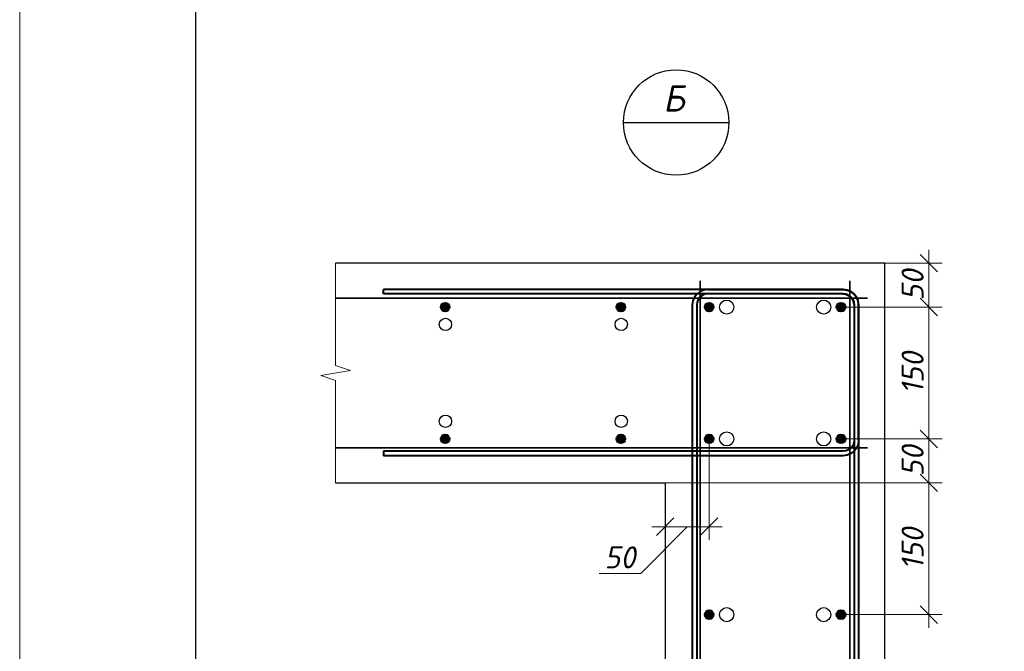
# Model space of a CAD drawing. Header units: millimetres. Extents: x 349531 to 1063351, y -131924 to 96186.
# Tile 7 of 230: x 433982 to 445184, y -64577 to -57389. Entities that reach past the tile are written whole.
import ezdxf
from ezdxf.enums import TextEntityAlignment as Align

# ---------------------------------------------------------------- set-up
doc = ezdxf.new("R2010")
doc.units = ezdxf.units.MM
doc.linetypes.add('ACAD_ISO02W100', pattern=[15, 12, -3])
for name, color, linetype, lineweight in [('0.35 ___', 243, 'Continuous', 35), ('0.4 ___', 121, 'Continuous', 40), ('Арм_хомуты', 133, 'Continuous', 18), ('Арматура', 152, 'Continuous', 40), ('Выноски', 20, 'Continuous', 20), ('РАЗМЕРЫ', 1, 'Continuous', 9), ('Текст', 7, 'Continuous', 25), ('ТОНКИЕ', 7, 'Continuous', 9)]:
    doc.layers.add(name, color=color, linetype=linetype, lineweight=lineweight)
doc.layers.add('пунктир', color=4, linetype='ACAD_ISO02W100')
doc.layers.add('ТОЛСТЫЕ_ОСНОВНЫЕ', color=6, linetype='Continuous')
doc.styles.add('GOST 2.304', font='CS_Gost2304.shx')
doc.styles.add('ГОСТ 2.304', font='GOST_Common.ttf')
doc.styles.add('Украинский', font='isocpeur.ttf', dxfattribs={"oblique": 12})
doc.dimstyles.new('10', dxfattribs={"dimscale": 0, "dimtxt": 250, "dimasz": 200, "dimexe": 150, "dimexo": 0, "dimgap": 60, "dimtad": 1, "dimdec": 0, "dimlfac": 0.1, "dimrnd": 1, "dimzin": 0, "dimdsep": 46, "dimtxsty": 'ГОСТ 2.304', "dimblk": 'OBLIQUE', "dimcen": 0.09, "dimdle": 150, "dimadec": 0, "dimazin": 0, "dimtfac": 1, "dimtdec": 0, "dimtmove": 1, "dimatfit": 2, "dimfxl": 1, "dimtzin": 0, "dimlwd": 0, "dimlwe": 0, "dimarcsym": 0})

# ---------------------------------------------------------------- blocks, each defined once
blk = doc.blocks.new('_Oblique')
at = {"layer": 'пунктир', "color": 0, "lineweight": -2}
blk.add_line((-0.5, -0.5), (0.5, 0.5), dxfattribs=at)
blk = doc.blocks.new('*D1050')
at = {"layer": 'DEFPOINTS', "color": 0, "transparency": 16777216}
for p in [(443376, -60660), (443376, -62160), (444326, -62160)]:
    blk.add_point(p, dxfattribs=at)
at = {"layer": 'РАЗМЕРЫ', "color": 0, "lineweight": 0, "transparency": 16777216}
for p, q in [((444326, -60510), (444326, -62310)), ((443376, -60660), (444476, -60660)), ((443376, -62160), (444476, -62160))]:
    blk.add_line(p, q, dxfattribs=at)
at = {"layer": 'РАЗМЕРЫ', "color": 0, "lineweight": 0, "transparency": 16777216, "xscale": 200, "yscale": 200, "zscale": 200}
for p, rotation in [((444326, -60660), 90), ((444326, -62160), 270)]:
    blk.add_blockref('_Oblique', p, dxfattribs=dict(at, rotation=rotation))
at = {"layer": 'РАЗМЕРЫ', "color": 0, "transparency": 16777216, "insert": (444141, -61410), "char_height": 250, "attachment_point": 5, "rotation": 90, "style": 'Украинский'}
blk.add_mtext('150', dxfattribs=at)
blk = doc.blocks.new('*D1051')
at = {"layer": 'DEFPOINTS', "color": 0, "transparency": 16777216}
for p in [(443826, -60160), (444326, -60160), (443376, -60660)]:
    blk.add_point(p, dxfattribs=at)
at = {"layer": 'РАЗМЕРЫ', "color": 0, "lineweight": 0, "transparency": 16777216}
for p, q in [((444326, -60810), (444326, -60010)), ((443826, -60160), (444476, -60160)), ((443376, -60660), (444476, -60660))]:
    blk.add_line(p, q, dxfattribs=at)
at = {"layer": 'РАЗМЕРЫ', "color": 0, "lineweight": 0, "transparency": 16777216, "xscale": 200, "yscale": 200, "zscale": 200}
for p, rotation in [((444326, -60160), 90), ((444326, -60660), 270)]:
    blk.add_blockref('_Oblique', p, dxfattribs=dict(at, rotation=rotation))
at = {"layer": 'РАЗМЕРЫ', "color": 0, "transparency": 16777216, "insert": (444141, -60410), "char_height": 250, "attachment_point": 5, "rotation": 90, "style": 'Украинский'}
blk.add_mtext('50', dxfattribs=at)
blk = doc.blocks.new('*D1052')
at = {"layer": 'DEFPOINTS', "color": 0, "transparency": 16777216}
for p in [(443376, -62160), (441326, -62660), (444326, -62660)]:
    blk.add_point(p, dxfattribs=at)
at = {"layer": 'РАЗМЕРЫ', "color": 0, "lineweight": 0, "transparency": 16777216}
for p, q in [((444326, -62010), (444326, -62810)), ((443376, -62160), (444476, -62160)), ((441326, -62660), (444476, -62660))]:
    blk.add_line(p, q, dxfattribs=at)
at = {"layer": 'РАЗМЕРЫ', "color": 0, "lineweight": 0, "transparency": 16777216, "xscale": 200, "yscale": 200, "zscale": 200}
for p, rotation in [((444326, -62160), 90), ((444326, -62660), 270)]:
    blk.add_blockref('_Oblique', p, dxfattribs=dict(at, rotation=rotation))
at = {"layer": 'РАЗМЕРЫ', "color": 0, "transparency": 16777216, "insert": (444141, -62410), "char_height": 250, "attachment_point": 5, "rotation": 90, "style": 'Украинский'}
blk.add_mtext('50', dxfattribs=at)
blk = doc.blocks.new('*D1053')
at = {"layer": 'DEFPOINTS', "color": 0, "transparency": 16777216}
for p in [(441326, -62660), (443376, -64160), (444326, -64160)]:
    blk.add_point(p, dxfattribs=at)
at = {"layer": 'РАЗМЕРЫ', "color": 0, "lineweight": 0, "transparency": 16777216}
for p, q in [((444326, -62510), (444326, -64310)), ((441326, -62660), (444476, -62660)), ((443376, -64160), (444476, -64160))]:
    blk.add_line(p, q, dxfattribs=at)
at = {"layer": 'РАЗМЕРЫ', "color": 0, "lineweight": 0, "transparency": 16777216, "xscale": 200, "yscale": 200, "zscale": 200}
for p, rotation in [((444326, -62660), 90), ((444326, -64160), 270)]:
    blk.add_blockref('_Oblique', p, dxfattribs=dict(at, rotation=rotation))
at = {"layer": 'РАЗМЕРЫ', "color": 0, "transparency": 16777216, "insert": (444141, -63410), "char_height": 250, "attachment_point": 5, "rotation": 90, "style": 'Украинский'}
blk.add_mtext('150', dxfattribs=at)
blk = doc.blocks.new('*D1058')
at = {"layer": 'DEFPOINTS', "color": 0, "transparency": 16777216}
for p in [(441826, -62210), (441326, -63160), (441326, -63160)]:
    blk.add_point(p, dxfattribs=at)
at = {"layer": 'РАЗМЕРЫ', "color": 0, "lineweight": 0, "transparency": 16777216}
for p, q in [((441826, -62210), (441826, -63310)), ((441326, -63160), (441326, -63010)), ((441576, -63160), (441048, -63693)), ((441976, -63160), (441176, -63160)), ((441048, -63693), (440575, -63693))]:
    blk.add_line(p, q, dxfattribs=at)
at = {"layer": 'РАЗМЕРЫ', "color": 0, "lineweight": 0, "transparency": 16777216, "xscale": 200, "yscale": 200, "zscale": 200, "rotation": 180}
blk.add_blockref('_Oblique', (441326, -63160), dxfattribs=at)
at = {"layer": 'РАЗМЕРЫ', "color": 0, "lineweight": 0, "transparency": 16777216, "xscale": 200, "yscale": 200, "zscale": 200}
blk.add_blockref('_Oblique', (441826, -63160), dxfattribs=at)
at = {"layer": 'РАЗМЕРЫ', "color": 0, "transparency": 16777216, "insert": (440812, -63508), "char_height": 250, "attachment_point": 5, "style": 'Украинский', "bg_fill": 3, "box_fill_scale": 1.1, "bg_fill_color": 256, "bg_fill_true_color": 13158600, "bg_fill_transparency": 0}
blk.add_mtext('50', dxfattribs=at)
blk = doc.blocks.new('*U478')
at = {"color": 0, "linetype": 'ByBlock', "lineweight": -2}
for p, q in [((-189.1, 25), (-189.1, 1070.7)), ((-179.1, 1070.7), (-189.1, 1070.7)), ((-179.1, 25), (-179.1, 1070.7)), ((179.1, 25), (179.1, 1070.7)), ((179.1, 1070.7), (189.1, 1070.7)), ((189.1, 25), (189.1, 1070.7)), ((-187.9, 15.9), (-189.1, 25)), ((-178.3, 18.5), (-179.1, 25)), ((178.3, 18.5), (179.1, 25)), ((187.9, 15.9), (189.1, 25)), ((-184.4, 7.5), (-187.9, 15.9)), ((-178.9, 0.3), (-184.4, 7.5)), ((-171.6, -5.3), (-178.9, 0.3)), ((-175.8, 12.5), (-178.3, 18.5)), ((-171.8, 7.3), (-175.8, 12.5)), ((-166.6, 3.3), (-171.8, 7.3)), ((-160.6, 0.9), (-166.6, 3.3)), ((-154.1, 0), (-160.6, 0.9)), ((-154.1, 0), (154.1, 0)), ((154.1, 0), (160.6, 0.9)), ((160.6, 0.9), (166.6, 3.3)), ((166.6, 3.3), (171.8, 7.3)), ((171.6, -5.3), (178.9, 0.3)), ((171.8, 7.3), (175.8, 12.5)), ((175.8, 12.5), (178.3, 18.5)), ((178.9, 0.3), (184.4, 7.5)), ((184.4, 7.5), (187.9, 15.9)), ((-163.2, -8.8), (-171.6, -5.3)), ((-154.1, -10), (-163.2, -8.8)), ((154.1, -10), (-154.1, -10)), ((154.1, -10), (163.2, -8.8)), ((163.2, -8.8), (171.6, -5.3))]:
    blk.add_line(p, q, dxfattribs=at)
at = {"style": 'GOST 2.304', "oblique": 15, "flags": 9}
for tag, p in [('ПОЗИЦИЯ', (904.1, -185)), ('ДИАМЕТР', (904.5, -189.3)), ('КЛАСС', (904.7, -193.8)), ('ДЛИНА', (905.2, -198.5)), ('МАССА', (905.5, -203.9))]:
    blk.add_attdef(tag, p, '', height=2.5, dxfattribs=at)
blk = doc.blocks.new('*U1378')
at = {"layer": 'ТОЛСТЫЕ_ОСНОВНЫЕ', "color": 6}
blk.add_lwpolyline([(20, 5), (836, 5), (836, 589), (20, 589)], close=True, dxfattribs=at)
at = {"layer": 'ТОНКИЕ'}
blk.add_lwpolyline([(0, 0), (841, 0), (841, 594), (0, 594)], close=True, dxfattribs=at)

msp = doc.modelspace()

# ---------------------------------------------------------------- hatches: boundary and pattern name
at = {"layer": 'Арматура'}
h = msp.add_hatch(color=256, dxfattribs=at)
edge = h.paths.add_edge_path()
edge.add_arc((438822.6, -60659.9), 50, 0, 360)
h = msp.add_hatch(color=256, dxfattribs=at)
edge = h.paths.add_edge_path()
edge.add_arc((440822.6, -60659.9), 50, 0, 360)
h = msp.add_hatch(color=256, dxfattribs=at)
edge = h.paths.add_edge_path()
edge.add_arc((441826, -60659.9), 50, 0, 360)
h = msp.add_hatch(color=256, dxfattribs=at)
edge = h.paths.add_edge_path()
edge.add_arc((443326, -60659.9), 50, 0, 360)
h = msp.add_hatch(color=256, dxfattribs=at)
edge = h.paths.add_edge_path()
edge.add_arc((438822.6, -62160), 50, 0, 360)
h = msp.add_hatch(color=256, dxfattribs=at)
edge = h.paths.add_edge_path()
edge.add_arc((440822.6, -62160), 50, 0, 360)
h = msp.add_hatch(color=256, dxfattribs=at)
edge = h.paths.add_edge_path()
edge.add_arc((441826, -62160), 50, 0, 360)
h = msp.add_hatch(color=256, dxfattribs=at)
edge = h.paths.add_edge_path()
edge.add_arc((443326, -62160), 50, 0, 360)
h = msp.add_hatch(color=256, dxfattribs=at)
edge = h.paths.add_edge_path()
edge.add_arc((441826, -64159.9), 50, 0, 360)
h = msp.add_hatch(color=256, dxfattribs=at)
edge = h.paths.add_edge_path()
edge.add_arc((443326, -64159.9), 50, 0, 360)

# ---------------------------------------------------------------- linework, layer by layer
at = {"layer": '0.35 ___', "ltscale": 100}
for p, q in [((443426, -66409.9), (443426, -60359.3)), ((437576, -60559.9), (443626.6, -60559.9))]:
    msp.add_line(p, q, dxfattribs=at)
at = {"layer": '0.4 ___', "lineweight": 25, "ltscale": 0.1}
for p, q in [((443826, -60159.9), (437576, -60159.9)), ((443826, -66409.9), (443826, -60159.9)), ((437576, -62659.9), (441326, -62659.9)), ((441326, -62659.9), (441326, -66409.9))]:
    msp.add_line(p, q, dxfattribs=at)
at = {"layer": 'Арматура'}
for centre in [(438822.6, -60659.9), (440822.6, -60659.9), (441826, -60659.9), (443326, -60659.9), (438822.6, -62160), (440822.6, -62160), (441826, -62160), (443326, -62160), (441826, -64159.9), (443326, -64159.9)]:
    msp.add_circle(centre, 50, dxfattribs=at)
at = {"layer": 'Выноски', "lineweight": 30}
msp.add_line((440851, -58559.9), (442051, -58559.9), dxfattribs=at)
msp.add_circle((441451, -58559.9), 600, dxfattribs=at)
at = {"layer": 'РАЗМЕРЫ'}
msp.add_lwpolyline([(437576.1, -60159.9), (437576, -61325.6), (437744.8, -61381.8), (437407.3, -61438.1), (437576, -61494.3), (437576, -62659.9)], dxfattribs=at)
at = {"layer": 'РАЗМЕРЫ', "color": 8, "linetype": 'Continuous', "lineweight": 30}
for centre, radius in [((442026, -60659.9), 80), ((443129.5, -60659.9), 80), ((438826, -60856.4, -3600), 70), ((440826, -60856.4, -3600), 70), ((438826, -61959.9, -3600), 70), ((440826, -61959.9, -3600), 70), ((443129.5, -62159.9), 80), ((442026, -64159.9), 80), ((443129.5, -64159.9), 80)]:
    msp.add_circle(centre, radius, dxfattribs=at)

# ---------------------------------------------------------------- texts
at = {"layer": 'Текст', "style": 'Украинский', "oblique": 12}
msp.add_text('Б', height=300, dxfattribs=at).set_placement((441426, -58284.9), align=Align.MIDDLE)

# ---------------------------------------------------------------- dimensions: what is measured, and where the dimension line sits
at = {"layer": 'РАЗМЕРЫ'}
for base, p1, p2, angle, picture, middle in [((444326, -60159.9), (443376, -60659.9), (443826, -60159.9), 90, '*D1051', (444326, -60409.9)), ((444326, -62660), (443376, -62160), (441326, -62660), 270, '*D1052', (444326, -62410))]:
    dim = msp.add_linear_dim(base=base, p1=p1, p2=p2, angle=angle, dimstyle='10', override={"dimscale": 1, "dimtxsty": 'Украинский'}, dxfattribs=at)
    dim.commit()
    dim.dimension.update_dxf_attribs({"geometry": picture, "text_midpoint": middle, "dimtype": 160})
for base, p1, p2, angle, picture, middle in [((444326, -62160), (443376, -60659.9), (443376, -62160), 90, '*D1050', (444141, -61409.9)), ((444326, -64159.9), (441326, -62660), (443376, -64159.9), 270, '*D1053', (444141, -63409.9))]:
    dim = msp.add_linear_dim(base=base, p1=p1, p2=p2, angle=angle, dimstyle='10', override={"dimscale": 1, "dimtxsty": 'Украинский'}, dxfattribs=at)
    dim.commit()
    dim.dimension.update_dxf_attribs({"geometry": picture, "text_midpoint": middle})

# ---------------------------------------------------------------- next in the draw order: dimensions: what is measured, and where the dimension line sits
dim = msp.add_linear_dim(base=(441326, -63160), p1=(441826, -62210), p2=(441326, -63160), dimstyle='10', override={"dimscale": 1, "dimtxsty": 'Украинский', "dimtfill": 1}, dxfattribs=at)
dim.commit()
dim.dimension.update_dxf_attribs({"geometry": '*D1058', "text_midpoint": (440988.4, -63693.2), "dimtype": 160})

# ---------------------------------------------------------------- next in the draw order: linework, layer by layer
at = {"layer": '0.35 ___', "ltscale": 100}
for p, q in [((441726, -66409.9), (441726, -60359.3)), ((437576, -62259.9), (443626.6, -62259.9))]:
    msp.add_line(p, q, dxfattribs=at)
at = {"layer": 'РАЗМЕРЫ', "color": 8, "linetype": 'Continuous', "lineweight": 30}
msp.add_circle((442026, -62159.9), 80, dxfattribs=at)

# ---------------------------------------------------------------- next in the draw order: block references
at = {"xscale": 100, "yscale": 100, "zscale": 100}
msp.add_blockref('*U1378', (433982.1, -77177.1, 3100), dxfattribs=at)
at = {"layer": 'Арм_хомуты', "lineweight": 40, "yscale": 5, "zscale": 5}
for p, xscale, rotation in [((443475.9, -61405.7), -5, 90), ((442580.3, -60510), 5, 180)]:
    msp.add_blockref('*U478', p, dxfattribs=dict(at, xscale=xscale, rotation=rotation))

doc.saveas('drawing.dxf')
